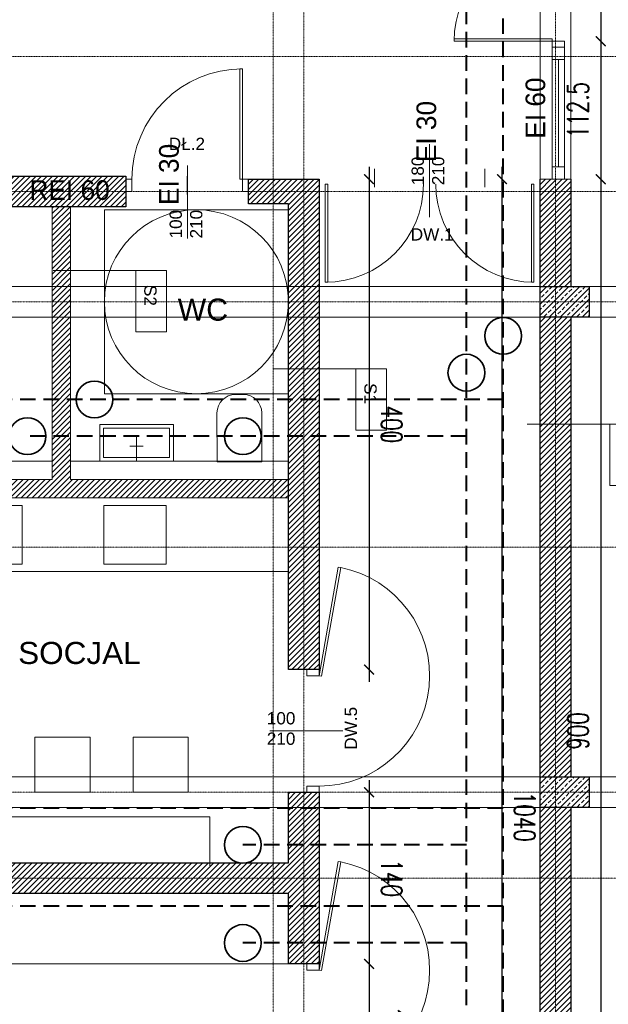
# Model space of a CAD drawing. Header units: millimetres. Extents: x -115268 to 140687, y -37779 to 24471.
# Tile 171 of 256: x 79191 to 79670, y -15617 to -14814. Entities that reach past the tile are written whole.
import ezdxf
from ezdxf.enums import TextEntityAlignment as Align

# ---------------------------------------------------------------- set-up
doc = ezdxf.new("R2010")
doc.units = ezdxf.units.MM
doc.header["$PDMODE"] = 2
doc.header["$PDSIZE"] = 1
for name, pattern in [('346-500', [1.5, 1, -0.5]), ('AUSGEZOGEN', [0]), ('DASHDOT', [1, 0.5, -0.25, 0, -0.25]), ('DASHED', [19.05, 12.7, -6.35])]:
    doc.linetypes.add(name, pattern=pattern)
doc.layers.get('0').update_dxf_attribs({"lineweight": 9})
for name, color, linetype, lineweight in [('A opis', 1, 'Continuous', 13), ('A stolarka', 4, 'Continuous', 9), ('A wyp ruchome', 253, 'Continuous', 9), ('A_CIENKA', 7, 'Continuous', 9), ('A_HATCH', 8, 'Continuous', 9), ('A_KONSTRUKCJA', 3, 'Continuous', 25), ('A_OSIE', 1, 'DASHDOT', 9), ('A_WIDOK', 253, 'Continuous', 9), ('\x9dciany', 7, 'Continuous', 9)]:
    doc.layers.add(name, color=color, linetype=linetype, lineweight=lineweight)
doc.layers.add('A_WYMIAR', color=253, linetype='Continuous', lineweight=5, transparency=0.2)
doc.styles.add('Arial', font='arial.ttf')
doc.styles.add('Arial CE', font='arial.ttf')
doc.styles.add('romans 1-100', font='romans.shx', dxfattribs={"width": 0.7, "height": 17})
doc.dimstyles.new('___SKALA_1_100', dxfattribs={"dimscale": 10, "dimtxt": 17, "dimasz": 0.8, "dimexe": 2, "dimexo": 2, "dimgap": 1, "dimtad": 1, "dimdec": 4, "dimrnd": 0.5, "dimdsep": 46, "dimtxsty": 'romans 1-100', "dimblk": 'ARCHTICK', "dimcen": 0.1, "dimdle": 1, "dimse1": 1, "dimse2": 1, "dimadec": 0, "dimazin": 0, "dimtfac": 1, "dimtdec": 4, "dimtix": 1, "dimtmove": 0, "dimatfit": 3, "dimldrblk": 'ARCHTICK', "dimfxl": 6, "dimfxlon": 1, "dimtolj": 1, "dimarcsym": 0})

# ---------------------------------------------------------------- blocks, each defined once
blk = doc.blocks.new('AnonymMegaMac_nNn05')
at = {"layer": 'A stolarka', "color": 3, "linetype": 'AUSGEZOGEN', "lineweight": 0}
blk.add_line((39242.77, -7239.61), (39257.77, -7239.61), dxfattribs=at)
at = {"layer": 'A stolarka', "color": 7, "linetype": 'AUSGEZOGEN', "lineweight": 0}
for points in [[(39255.27, -7199.61), (39255.27, -7194.61), (39245.27, -7194.61), (39245.27, -7199.61)], [(39245.27, -7279.61), (39245.27, -7277.61), (39165.27, -7277.61), (39165.27, -7279.61)], [(39255.27, -7284.61), (39255.27, -7279.61), (39245.27, -7279.61), (39245.27, -7284.61)]]:
    blk.add_lwpolyline(points, close=True, dxfattribs=at)
at = {"layer": 'A stolarka', "color": 8, "linetype": 'AUSGEZOGEN', "lineweight": 0}
blk.add_arc((39245.27, -7279.61), 80, 90, 180, dxfattribs=at)
blk = doc.blocks.new('AnonymMegaMac_nNn037')
at = {"layer": 'A stolarka', "color": 3, "linetype": 'AUSGEZOGEN', "lineweight": 0}
blk.add_line((39057.77, -7854.61), (39042.77, -7854.61), dxfattribs=at)
at = {"layer": 'A stolarka', "color": 7, "linetype": 'AUSGEZOGEN', "lineweight": 0}
for points in [[(39055.27, -7809.61), (39057.24, -7809.96), (39072.86, -7721.33), (39070.89, -7720.98)], [(39045.27, -7804.61), (39045.27, -7809.61), (39055.27, -7809.61), (39055.27, -7804.61)], [(39045.27, -7899.61), (39045.27, -7904.61), (39055.27, -7904.61), (39055.27, -7899.61)]]:
    blk.add_lwpolyline(points, close=True, dxfattribs=at)
at = {"layer": 'A stolarka', "color": 8, "linetype": 'AUSGEZOGEN', "lineweight": 0}
blk.add_arc((39055.27, -7809.61), 90, 270, 78.72666, dxfattribs=at)
blk = doc.blocks.new('AnonymMegaMac_nNn038')
at = {"layer": 'A stolarka', "color": 3, "linetype": 'AUSGEZOGEN', "lineweight": 0}
blk.add_line((39057.77, -8094.61), (39042.77, -8094.61), dxfattribs=at)
at = {"layer": 'A stolarka', "color": 7, "linetype": 'AUSGEZOGEN', "lineweight": 0}
for points in [[(39055.27, -8049.61), (39057.24, -8049.96), (39072.86, -7961.33), (39070.89, -7960.98)], [(39045.27, -8044.61), (39045.27, -8049.61), (39055.27, -8049.61), (39055.27, -8044.61)], [(39045.27, -8139.61), (39045.27, -8144.61), (39055.27, -8144.61), (39055.27, -8139.61)]]:
    blk.add_lwpolyline(points, close=True, dxfattribs=at)
at = {"layer": 'A stolarka', "color": 8, "linetype": 'AUSGEZOGEN', "lineweight": 0}
blk.add_arc((39055.27, -8049.61), 90, 270, 78.72666, dxfattribs=at)
blk = doc.blocks.new('AnonymMegaMac_nNn049')
at = {"layer": 'A stolarka', "color": 3, "linetype": 'AUSGEZOGEN', "lineweight": 0}
blk.add_line((38947.77, -7402.11), (38947.77, -7417.11), dxfattribs=at)
at = {"layer": 'A stolarka', "color": 7, "linetype": 'AUSGEZOGEN', "lineweight": 0}
for points in [[(38992.77, -7404.61), (38990.77, -7404.61), (38990.77, -7314.61), (38992.77, -7314.61)], [(38902.77, -7414.61), (38897.77, -7414.61), (38897.77, -7404.61), (38902.77, -7404.61)], [(38997.77, -7414.61), (38992.77, -7414.61), (38992.77, -7404.61), (38997.77, -7404.61)]]:
    blk.add_lwpolyline(points, close=True, dxfattribs=at)
at = {"layer": 'A stolarka', "color": 8, "linetype": 'AUSGEZOGEN', "lineweight": 0}
blk.add_arc((38992.77, -7404.61), 90, 90, 180, dxfattribs=at)
blk = doc.blocks.new('bateria_nNn052')
at = {"layer": 'A wyp ruchome', "color": 8, "linetype": 'AUSGEZOGEN', "lineweight": 0}
for points in [[(38906.46, -7634.61), (38906.46, -7614.61)], [(38901.07, -7622.3), (38911.84, -7622.3)]]:
    blk.add_lwpolyline(points, dxfattribs=at)
blk = doc.blocks.new('bateria1_nNn051')
blk.add_blockref('bateria_nNn052', (0, 0))
blk = doc.blocks.new('_ArchTick')
at = {"color": 0, "linetype": 'ByBlock', "const_width": 0.15}
blk.add_lwpolyline([(-0.5, -0.5), (0.5, 0.5)], dxfattribs=at)
blk = doc.blocks.new('*D704')
at = {"layer": 'A_WYMIAR', "color": 0, "lineweight": -2, "transparency": 16777216}
blk.add_line((78004.57, -17141.1), (80394.57, -17141.1), dxfattribs=at)
at = {"layer": 'Defpoints', "color": 0, "transparency": 16777216}
for p in [(78014.57, -14449.85), (80384.57, -16049.85), (80384.57, -17141.1)]:
    blk.add_point(p, dxfattribs=at)
at = {"layer": 'A_WYMIAR', "color": 0, "lineweight": -2, "transparency": 16777216, "xscale": 8, "yscale": 8, "zscale": 8, "rotation": 180}
blk.add_blockref('_ArchTick', (78014.57, -17141.1), dxfattribs=at)
at = {"layer": 'A_WYMIAR', "color": 0, "lineweight": -2, "transparency": 16777216, "xscale": 8, "yscale": 8, "zscale": 8}
blk.add_blockref('_ArchTick', (80384.57, -17141.1), dxfattribs=at)
at = {"layer": 'A_WYMIAR', "color": 0, "transparency": 16777216, "insert": (79199.57, -17122.6), "char_height": 17, "attachment_point": 5, "style": 'romans 1-100'}
blk.add_mtext('\\A1;2370', dxfattribs=at)
blk = doc.blocks.new('*D342')
at = {"layer": 'A_WYMIAR', "color": 0, "lineweight": -2, "transparency": 16777216}
blk.add_line((79664.01, -14646.66), (79664.01, -14841.66), dxfattribs=at)
at = {"layer": 'Defpoints', "color": 0, "transparency": 16777216}
for p in [(79634.57, -14656.66), (79634.57, -14831.66), (79664.01, -14831.66)]:
    blk.add_point(p, dxfattribs=at)
at = {"layer": 'A_WYMIAR', "color": 0, "lineweight": -2, "transparency": 16777216, "xscale": 8, "yscale": 8, "zscale": 8}
for p, rotation in [((79664.01, -14656.66), 90), ((79664.01, -14831.66), 270)]:
    blk.add_blockref('_ArchTick', p, dxfattribs=dict(at, rotation=rotation))
at = {"layer": 'A_WYMIAR', "color": 0, "transparency": 16777216, "insert": (79645.51, -14744.16), "char_height": 17, "attachment_point": 5, "rotation": 90, "style": 'romans 1-100'}
blk.add_mtext('\\A1;175', dxfattribs=at)
blk = doc.blocks.new('*D343')
at = {"layer": 'A_WYMIAR', "color": 0, "lineweight": -2, "transparency": 16777216}
blk.add_line((79664.01, -14821.66), (79664.01, -14954.16), dxfattribs=at)
at = {"layer": 'Defpoints', "color": 0, "transparency": 16777216}
for p in [(79634.57, -14831.66), (79634.57, -14944.16), (79664.01, -14944.16)]:
    blk.add_point(p, dxfattribs=at)
at = {"layer": 'A_WYMIAR', "color": 0, "lineweight": -2, "transparency": 16777216, "xscale": 8, "yscale": 8, "zscale": 8}
for p, rotation in [((79664.01, -14831.66), 90), ((79664.01, -14944.16), 270)]:
    blk.add_blockref('_ArchTick', p, dxfattribs=dict(at, rotation=rotation))
at = {"layer": 'A_WYMIAR', "color": 0, "transparency": 16777216, "insert": (79645.51, -14887.91), "char_height": 17, "attachment_point": 5, "rotation": 90, "style": 'romans 1-100'}
blk.add_mtext('\\A1;112.5', dxfattribs=at)
blk = doc.blocks.new('*D344')
at = {"layer": 'A_WYMIAR', "color": 0, "lineweight": -2, "transparency": 16777216}
blk.add_line((79664.01, -14934.16), (79664.01, -15854.16), dxfattribs=at)
at = {"layer": 'Defpoints', "color": 0, "transparency": 16777216}
for p in [(79634.57, -14944.16), (79663.95, -15844.16), (79664.01, -15844.16)]:
    blk.add_point(p, dxfattribs=at)
at = {"layer": 'A_WYMIAR', "color": 0, "lineweight": -2, "transparency": 16777216, "xscale": 8, "yscale": 8, "zscale": 8}
for p, rotation in [((79664.01, -14944.16), 90), ((79664.01, -15844.16), 270)]:
    blk.add_blockref('_ArchTick', p, dxfattribs=dict(at, rotation=rotation))
at = {"layer": 'A_WYMIAR', "color": 0, "transparency": 16777216, "insert": (79645.51, -15394.16), "char_height": 17, "attachment_point": 5, "rotation": 90, "style": 'romans 1-100'}
blk.add_mtext('\\A1;900', dxfattribs=at)
blk = doc.blocks.new('*D426')
at = {"layer": 'A_WYMIAR', "color": 0, "lineweight": -2, "ltscale": 0.5, "transparency": 16777216}
blk.add_line((79475.23, -14934.16), (79475.23, -15354.16), dxfattribs=at)
at = {"layer": 'Defpoints', "color": 0, "ltscale": 0.5, "transparency": 16777216}
for p in [(79434.57, -14944.16), (79434.57, -15344.16), (79475.23, -15344.16)]:
    blk.add_point(p, dxfattribs=at)
at = {"layer": 'A_WYMIAR', "color": 0, "lineweight": -2, "ltscale": 0.5, "transparency": 16777216, "xscale": 8, "yscale": 8, "zscale": 8}
for p, rotation in [((79475.23, -14944.16), 89.99999999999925), ((79475.23, -15344.16), 269.9999999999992)]:
    blk.add_blockref('_ArchTick', p, dxfattribs=dict(at, rotation=rotation))
at = {"layer": 'A_WYMIAR', "color": 0, "ltscale": 0.5, "transparency": 16777216, "insert": (79493.73, -15144.16), "char_height": 17, "attachment_point": 5, "rotation": 270, "style": 'romans 1-100'}
blk.add_mtext('\\A1;400', dxfattribs=at)
blk = doc.blocks.new('*D427')
at = {"layer": 'A_WYMIAR', "color": 0, "lineweight": -2, "ltscale": 0.5, "transparency": 16777216}
blk.add_line((79475.23, -15434.16), (79475.23, -15594.16), dxfattribs=at)
at = {"layer": 'Defpoints', "color": 0, "ltscale": 0.5, "transparency": 16777216}
for p in [(79434.57, -15444.16), (79434.57, -15584.16), (79475.23, -15584.16)]:
    blk.add_point(p, dxfattribs=at)
at = {"layer": 'A_WYMIAR', "color": 0, "lineweight": -2, "ltscale": 0.5, "transparency": 16777216, "xscale": 8, "yscale": 8, "zscale": 8}
for p, rotation in [((79475.23, -15444.16), 89.99999999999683), ((79475.23, -15584.16), 269.9999999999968)]:
    blk.add_blockref('_ArchTick', p, dxfattribs=dict(at, rotation=rotation))
at = {"layer": 'A_WYMIAR', "color": 0, "ltscale": 0.5, "transparency": 16777216, "insert": (79493.73, -15514.16), "char_height": 17, "attachment_point": 5, "rotation": 270, "style": 'romans 1-100'}
blk.add_mtext('\\A1;140', dxfattribs=at)
blk = doc.blocks.new('*D429')
at = {"layer": 'A_WYMIAR', "color": 0, "lineweight": -2, "ltscale": 0.5, "transparency": 16777216}
blk.add_line((79475.23, -15574.16), (79475.23, -15694.16), dxfattribs=at)
at = {"layer": 'Defpoints', "color": 0, "ltscale": 0.5, "transparency": 16777216}
for p in [(79407.74, -15584.16), (79407.74, -15684.16), (79475.23, -15684.16)]:
    blk.add_point(p, dxfattribs=at)
at = {"layer": 'A_WYMIAR', "color": 0, "lineweight": -2, "ltscale": 0.5, "transparency": 16777216, "xscale": 8, "yscale": 8, "zscale": 8}
for p, rotation in [((79475.23, -15584.16), 90.00000000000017), ((79475.23, -15684.16), 270.0000000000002)]:
    blk.add_blockref('_ArchTick', p, dxfattribs=dict(at, rotation=rotation))
at = {"layer": 'A_WYMIAR', "color": 0, "ltscale": 0.5, "transparency": 16777216, "insert": (79493.73, -15634.16), "char_height": 17, "attachment_point": 5, "rotation": 270, "style": 'romans 1-100'}
blk.add_mtext('\\A1;100', dxfattribs=at)
blk = doc.blocks.new('*D442')
at = {"layer": 'A_WYMIAR', "color": 0, "lineweight": -2, "ltscale": 0.5, "transparency": 16777216}
blk.add_line((79583.58, -15994.16), (79583.58, -14934.16), dxfattribs=at)
at = {"layer": 'Defpoints', "color": 0, "ltscale": 0.5, "transparency": 16777216}
for p in [(79583.58, -14944.16), (79614.57, -14944.16), (79614.57, -15984.16)]:
    blk.add_point(p, dxfattribs=at)
at = {"layer": 'A_WYMIAR', "color": 0, "lineweight": -2, "ltscale": 0.5, "transparency": 16777216, "xscale": 8, "yscale": 8, "zscale": 8}
for p, rotation in [((79583.58, -14944.16), 89.9999999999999), ((79583.58, -15984.16), 269.9999999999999)]:
    blk.add_blockref('_ArchTick', p, dxfattribs=dict(at, rotation=rotation))
at = {"layer": 'A_WYMIAR', "color": 0, "ltscale": 0.5, "transparency": 16777216, "insert": (79602.08, -15464.16), "char_height": 17, "attachment_point": 5, "rotation": 270, "style": 'romans 1-100'}
blk.add_mtext('\\A1;1040', dxfattribs=at)

msp = doc.modelspace()

# ---------------------------------------------------------------- hatches: boundary and pattern name
at = {"layer": 'A_HATCH', "true_color": 0x636466, "transparency": 33554687}
h = msp.add_hatch(dxfattribs=at)
h.set_pattern_fill('ANSI31', color=251)
h.set_pattern_definition([(45, (4833.216, -605.403), (-2.24506403, 2.24506403), [])])
h.paths.add_polyline_path([(79434.57106, -16027.2766), (79409.57106, -16027.2766), (79409.57106, -16444.16092), (79434.57106, -16444.16092)])
h.paths.add_polyline_path([(79434.57106, -15444.16092), (79409.57106, -15444.16092), (79409.57106, -15501.66092), (79034.57106, -15501.66092), (79034.57106, -15456.66092), (79009.57106, -15456.66092), (79009.57106, -15584.16092), (79034.57106, -15584.16092), (79034.57106, -15526.66092), (79409.57106, -15526.66092), (79409.57106, -15584.16092), (79434.57106, -15584.16092)])
h.paths.add_polyline_path([(79434.57106, -14944.16092), (79377.07106, -14944.16092), (79377.07106, -14964.16092), (79409.57451, -14963.97501), (79409.57451, -15343.97501), (79434.57106, -15344.16092)])
h.paths.add_polyline_path([(79277.07106, -14941.66092), (79172.07106, -14941.66092), (79172.07106, -14966.66092), (79277.07106, -14966.66092)])
h.paths.add_polyline_path([(80029.57106, -15844.16092), (79889.57106, -15844.16092), (79889.57106, -15869.16092), (80002.07106, -15869.16092), (80002.07106, -16044.16092), (80027.07106, -16044.16092), (80027.07106, -15869.16092), (80029.57106, -15869.16092)])
h.paths.add_polyline_path([(80027.07106, -16044.16092), (80002.07106, -16044.16092), (80002.07106, -16144.16092), (80027.07106, -16144.16092)])
h.paths.add_polyline_path([(80027.07106, -16144.16092), (80002.07106, -16144.16092), (80002.07106, -16199.16092), (80027.07106, -16199.16092)])
h.paths.add_polyline_path([(80274.57106, -15844.16092), (80124.57106, -15844.16092), (80124.57106, -15869.16092), (80274.57106, -15869.16092)])
h.paths.add_polyline_path([(80359.57106, -15844.16092), (80274.57106, -15844.16092), (80274.57106, -15869.16092), (80359.57106, -15869.16092)])
h.paths.add_polyline_path([(80124.57106, -15844.16092), (80119.57106, -15844.16092), (80119.57106, -15869.16092), (80124.57106, -15869.16092)])
h.paths.add_polyline_path([(79009.57106, -15831.66092), (79034.57106, -15831.66092), (79034.57106, -15846.66092), (79409.57106, -15846.66092), (79409.57106, -15927.2766), (79434.57106, -15927.2766), (79434.57106, -15684.16092), (79409.57106, -15684.16092), (79409.57106, -15821.66092), (79034.57106, -15821.66092), (79034.57106, -15684.16092), (79009.57106, -15684.16092)])
h.paths.add_polyline_path([(79034.57106, -15856.66092), (79009.57106, -15856.66092), (79009.57106, -15927.2766), (79034.57106, -15927.2766)])
h.paths.add_polyline_path([(79614.57106, -15831.16092), (79639.57106, -15831.16092), (79639.57106, -15456.66092), (79614.57106, -15456.66092)])
h.paths.add_polyline_path([(79654.57106, -15844.16092), (79654.57106, -15869.16092), (79799.57106, -15869.16092), (79799.57106, -15844.16092)])
h.paths.add_polyline_path([(79639.57106, -15869.16092), (79614.57106, -15869.16092), (79614.57106, -15984.16092), (79624.57106, -15984.16092), (79639.57106, -15984.16092)])
h.paths.add_polyline_path([(79627.07106, -15856.66092), (79627.07106, -15857.28592), (79627.72895, -15856.66092)])
h.paths.add_polyline_path([(79614.57106, -15031.66092), (79639.57106, -15031.66092), (79639.57106, -14944.16092), (79614.57106, -14944.16092)])
h.paths.add_polyline_path([(79639.57106, -15056.66092), (79614.57106, -15056.66092), (79614.57106, -15431.66092), (79639.57106, -15431.66092)])
h.paths.add_polyline_path([(79009.57106, -15031.66092), (79034.57106, -15031.66092), (79034.57106, -14966.66092), (79072.07106, -14966.66092), (79072.07106, -14941.66092), (79009.57106, -14941.66092)])
h.paths.add_polyline_path([(79009.57106, -15044.16092), (79012.07106, -15044.16092), (79009.57106, -15042.77203)])
h.paths.add_polyline_path([(79034.57106, -15056.66092), (79009.57106, -15056.66092), (79009.57106, -15331.66092), (79034.57106, -15331.66092)])
h = msp.add_hatch(dxfattribs=at)
h.set_pattern_fill('ANSI31', color=251)
h.set_pattern_definition([(45, (25823.836, -10011.816), (-2.24506403, 2.24506403), [])])
h.paths.add_polyline_path([(79409.57451, -15189.16092), (79232.07106, -15189.16092), (79232.07106, -14966.66092), (79217.07106, -14966.66092), (79217.07106, -15189.16092), (79034.57106, -15189.16092), (79034.57106, -15204.16092), (79409.57451, -15204.16092)])
at = {"layer": 'A_HATCH', "linetype": '346-500', "ltscale": 0.5, "transparency": 33554687}
h = msp.add_hatch(dxfattribs=at)
h.set_pattern_fill('ANSI33', color=256)
h.set_pattern_definition([(45, (3632.5975, -884.2525), (-4.49012806, 4.49012806), []), (45, (3637.0876, -884.2525), (-4.49012806, 4.49012806), [3.175, -1.5875])])
h.paths.add_polyline_path([(79654.57106, -15031.66092), (79614.57106, -15031.66092), (79614.57106, -15056.66092), (79654.57106, -15056.66092)])
h = msp.add_hatch(dxfattribs=at)
h.set_pattern_fill('ANSI33', color=256)
h.set_pattern_definition([(45, (3632.5975, -1284.2525), (-4.49012806, 4.49012806), []), (45, (3637.0876, -1284.2525), (-4.49012806, 4.49012806), [3.175, -1.5875])])
h.paths.add_polyline_path([(79654.57106, -15431.66092), (79614.57106, -15431.66092), (79614.57106, -15456.66092), (79654.57106, -15456.66092)])

# ---------------------------------------------------------------- linework, layer by layer
for p, q in [((79172.07106, -14941.66092), (79277.07106, -14941.66092)), ((79277.07106, -14964.16092), (79277.07106, -14944.16092)), ((79377.07106, -14944.16092), (79434.57106, -14944.16092)), ((79377.07106, -14964.16092), (79377.07106, -14944.16092)), ((79614.57106, -14944.16092), (79634.57106, -14944.16092)), ((79217.07106, -15189.16092), (79217.07106, -14966.66092)), ((79232.07106, -15189.16092), (79232.07106, -14966.66092)), ((79034.57106, -15204.16092), (79409.57451, -15204.16092))]:
    msp.add_line(p, q)
at = {"layer": 'A opis', "color": 0, "ltscale": 0.5}
for p, q in [((79524.54978, -14975.12906), (79524.54978, -14915.63135)), ((79327.38229, -14992.66007), (79327.38229, -14933.16236)), ((79394.50795, -15394.11794), (79454.00566, -15394.11794))]:
    msp.add_line(p, q, dxfattribs=at)
at = {"layer": 'A stolarka'}
for p, q in [((79624.57106, -14944.16092), (79624.57106, -14831.66092)), ((79634.57106, -14831.66092), (79634.57106, -14944.16092)), ((79629.57106, -14934.16092), (79629.57106, -14846.66092)), ((79479.57106, -14950.73881), (79479.57106, -14935.73881)), ((79569.57106, -14950.73881), (79569.57106, -14935.73881))]:
    msp.add_line(p, q, dxfattribs=at)
for points in [[(79634.57106, -14846.66092), (79634.57106, -14836.66092), (79624.57106, -14836.66092), (79624.57106, -14846.66092), (79634.57106, -14846.66092)], [(79634.57106, -14944.16092), (79634.57106, -14934.16092), (79624.57106, -14934.16092), (79624.57106, -14944.16092), (79639.57106, -14944.16092)]]:
    msp.add_lwpolyline(points, dxfattribs=at)
at = {"layer": 'A wyp ruchome'}
for p, q in [((79192.59417, -15210.16092), (79192.59417, -15258.16092)), ((79310.03411, -15210.16092), (79310.03411, -15258.16092)), ((79034.57106, -15264.16092), (79409.57451, -15264.16092)), ((79034.57106, -15584.16092), (79414.57106, -15584.16092))]:
    msp.add_line(p, q, dxfattribs=at)
msp.add_lwpolyline([(79387.8506, -15174.79169), (79387.834, -15134.79169, 0.414213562), (79372.82777, -15119.79792), (79366.32733, -15119.8011, 0.414204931), (79351.33356, -15134.80688), (79351.34898, -15174.80629), (79387.8506, -15174.79066)], format="xyb", dxfattribs=at)
for points in [[(79255.76126, -15144.16016), (79315.76126, -15144.16016), (79315.76126, -15174.16016), (79255.76126, -15174.16016)], [(79258.76126, -15147.16016), (79312.76126, -15147.16016), (79312.76126, -15171.16016), (79258.76126, -15171.16016)], [(79202.92885, -15444.16092), (79202.92885, -15399.16092), (79247.92885, -15399.16092), (79247.92885, -15444.16092)], [(79282.92885, -15444.16092), (79282.92885, -15399.16092), (79327.92885, -15399.16092), (79327.92885, -15444.16092)]]:
    msp.add_lwpolyline(points, close=True, dxfattribs=at)
for points in [[(79217.07106, -15174.15921), (79034.57106, -15174.15763), (79034.57106, -15204.16092)], [(79409.57451, -15204.16092), (79409.57451, -15174.16092), (79232.07106, -15174.15934)], [(79192.59417, -15258.16092), (79141.59417, -15258.16092), (79141.59417, -15210.16092), (79192.59417, -15210.16092)], [(79310.03411, -15258.16092), (79259.03411, -15258.16092), (79259.03411, -15210.16092), (79310.03411, -15210.16092)], [(79105.42885, -15464.16092), (79345.42885, -15464.16092), (79345.42885, -15504.16092)]]:
    msp.add_lwpolyline(points, dxfattribs=at)
at = {"layer": 'A_CIENKA'}
for points in [[(79439.57106, -14948.23881), (79441.57106, -14948.23881), (79441.57106, -15028.23881), (79439.57106, -15028.23881)], [(79609.57106, -14948.23881), (79607.57106, -14948.23881), (79607.57106, -15028.23881), (79609.57106, -15028.23881)]]:
    msp.add_lwpolyline(points, close=True, dxfattribs=at)
for centre, start, end in [((79439.57106, -14948.23881), 270, 360), ((79609.57106, -14948.23881), 180, 270)]:
    msp.add_arc(centre, 80, start, end, dxfattribs=at)
at = {"layer": 'A_KONSTRUKCJA', "color": 5, "linetype": 'DASHED', "lineweight": 40}
for p, q in [((79584.57106, -16502.16452), (79584.57106, -14687.40947)), ((79584.57106, -15123.79176), (79048.17295, -15123.79176)), ((79584.57106, -15457.08522), (79048.17295, -15457.08522)), ((79584.57106, -15537.06989), (79048.17295, -15537.06989))]:
    msp.add_line(p, q, dxfattribs=at)
at = {"layer": 'A_KONSTRUKCJA', "color": 1, "linetype": 'DASHED', "lineweight": 40}
for p, q in [((79554.57106, -16532.16452), (79554.57106, -14717.40947)), ((79554.57106, -15153.79176), (79196.87889, -15153.79176)), ((79554.57106, -15487.08522), (79372.41829, -15487.08522)), ((79554.57106, -15567.06989), (79372.41829, -15567.06989))]:
    msp.add_line(p, q, dxfattribs=at)
at = {"layer": 'A_KONSTRUKCJA'}
for p, q in [((79614.57106, -15984.16092), (79614.57106, -14944.16092)), ((79639.57106, -14944.16092), (79639.57106, -15031.66092)), ((79639.57106, -15056.66092), (79639.57106, -15431.66092)), ((79639.57106, -15456.66092), (79639.57106, -15831.66092))]:
    msp.add_line(p, q, dxfattribs=at)
for points in [[(79172.07106, -14941.66092), (79277.07106, -14941.66092), (79277.07106, -14966.66092), (79172.07106, -14966.66092)], [(79377.07106, -14944.16092), (79434.57106, -14944.16092), (79434.57106, -15344.16092), (79409.60241, -15344.16092), (79409.57451, -14964.16092), (79377.07106, -14964.16092)], [(79034.57106, -15456.66092), (79034.57106, -15501.66092), (79409.57106, -15501.66092), (79409.57106, -15444.16092), (79434.57106, -15444.16092), (79434.57106, -15584.16092), (79409.57106, -15584.16092), (79409.57106, -15526.66092), (79034.57106, -15526.66092), (79034.57106, -15584.16092), (79009.57106, -15584.16092), (79009.57106, -15456.66092)]]:
    msp.add_lwpolyline(points, close=True, dxfattribs=at)
at = {"layer": 'A_KONSTRUKCJA', "ltscale": 0.5}
for points in [[(79614.57106, -15031.66092), (79654.57106, -15031.66092), (79654.57106, -15056.66092), (79614.57106, -15056.66092)], [(79614.57106, -15031.66092), (79654.57106, -15031.66092), (79654.57106, -15056.66092), (79614.57106, -15056.66092)], [(79614.57106, -15431.66092), (79654.57106, -15431.66092), (79654.57106, -15456.66092), (79614.57106, -15456.66092)], [(79614.57106, -15431.66092), (79654.57106, -15431.66092), (79654.57106, -15456.66092), (79614.57106, -15456.66092)]]:
    msp.add_lwpolyline(points, close=True, dxfattribs=at)
at = {"layer": 'A_OSIE', "ltscale": 0.3}
for p, q in [((79397.07106, -13920.52461), (79397.07106, -17157.58662)), ((79422.07106, -17157.58662), (79422.07106, -13920.52461)), ((79627.07106, -13920.52461), (79627.07106, -17157.58662)), ((80675.91005, -14844.16092), (77774.94766, -14844.16092)), ((77774.94766, -14954.16092), (80675.91005, -14954.16092)), ((80675.91005, -15044.16092), (77774.94766, -15044.16092)), ((80675.91005, -15244.16092), (77774.94766, -15244.16092)), ((80675.91005, -15444.16092), (77774.94766, -15444.16092)), ((77774.94766, -15514.16092), (80675.91005, -15514.16092))]:
    msp.add_line(p, q, dxfattribs=at)
at = {"layer": 'A_WIDOK', "color": 6, "linetype": '346-500', "ltscale": 0.5}
for p, q in [((79614.57106, -14944.16092), (79614.57106, -14324.16092)), ((79639.57106, -14324.16092), (79639.57106, -14944.16092))]:
    msp.add_line(p, q, dxfattribs=at)
for points in [[(78129.57106, -15031.66092), (80274.57106, -15031.66092)], [(80274.57106, -15056.66092), (78129.57106, -15056.66092)], [(78129.57106, -15431.66092), (80274.57106, -15431.66092)], [(80274.57106, -15456.66092), (78129.57106, -15456.66092)]]:
    msp.add_lwpolyline(points, dxfattribs=at)
at = {"layer": 'A_WIDOK', "linetype": '346-500', "ltscale": 0.5}
msp.add_lwpolyline([(78129.57106, -15431.66092), (80274.57106, -15431.66092)], dxfattribs=at)
at = {"layer": 'A_WYMIAR'}
for points in [[(79217.73047, -15018.76242), (79310.18583, -15018.76242), (79310.18583, -15068.76242), (79290.18583, -15068.76242), (79285.18583, -15068.76242), (79285.18583, -15018.76242)], [(79397.07106, -15098.76242), (79489.52642, -15098.76242), (79489.52642, -15148.76242), (79469.52642, -15148.76242), (79464.52642, -15148.76242), (79464.52642, -15098.76242)], [(79604.04812, -15143.85854), (79696.50348, -15143.85854), (79696.50348, -15193.85854), (79676.50348, -15193.85854), (79671.50348, -15193.85854), (79671.50348, -15143.85854)]]:
    msp.add_lwpolyline(points, dxfattribs=at)
at = {"layer": 'A_WYMIAR', "color": 5, "lineweight": 35}
for centre in [(79584.57106, -15071.97765), (79251.44689, -15123.79176)]:
    msp.add_circle(centre, 15, dxfattribs=at)
at = {"layer": 'A_WYMIAR', "color": 1, "lineweight": 35}
for centre in [(79554.57106, -15101.97765), (79196.87889, -15153.79176), (79372.41829, -15153.79176), (79372.41829, -15487.08522), (79372.41829, -15567.06989)]:
    msp.add_circle(centre, 15, dxfattribs=at)
at = {"layer": '\x9dciany'}
for p, q in [((79434.57106, -15344.16092), (79434.57106, -14944.16092)), ((79259.57106, -14969.16092), (79409.57106, -14969.16092)), ((79259.57106, -15119.16092), (79259.57106, -14969.16092)), ((79409.57106, -15119.16092), (79409.57106, -14969.16092)), ((79259.57106, -15119.16092), (79409.57106, -15119.16092)), ((79034.57106, -15189.16092), (79217.07106, -15189.16092)), ((79232.07106, -15189.16092), (79409.57451, -15189.16092))]:
    msp.add_line(p, q, dxfattribs=at)
msp.add_circle((79334.57106, -15044.16092), 75, dxfattribs=at)

# ---------------------------------------------------------------- block references
msp.add_blockref('bateria1_nNn051', (40379.3044, -7539.55034))
at = {"layer": 'A stolarka'}
for name, p in [('AnonymMegaMac_nNn05', (40379.3044, -7552.05034)), ('AnonymMegaMac_nNn049', (40379.3044, -7539.55034)), ('AnonymMegaMac_nNn037', (40379.3044, -7539.55034)), ('AnonymMegaMac_nNn038', (40379.3044, -7539.55034))]:
    msp.add_blockref(name, p, dxfattribs=at)

# ---------------------------------------------------------------- texts
at = {"layer": 'A_HATCH', "char_height": 10, "attachment_point": 1, "style": 'Arial'}
for s, width, heights, insert in [('DŁ.2', 473.6976626, [9.22219], (79312.06002, -14910.33329)), ('DW.1', 473.6976626, [9.22219], (79509.22751, -14984.21304)), ('100\\P210', 89.6345912, [30.02254], (79391.91153, -15378.79566))]:
    msp.add_mtext_dynamic_manual_height_columns(s, width=width, gutter_width=1.25, heights=heights, dxfattribs=dict(at, insert=insert))
for s, width, heights, insert, rotation in [('180\\P210', 89.6345912, [30.02254], (79509.89071, -14949.10917), 90), ('100\\P210', 89.6345912, [30.02254], (79312.72322, -14992.52733), 90), ('S2', 473.6976626, [9.22219], (79302.08625, -15030.46326), 270), ('S1', 473.6976626, [9.22219], (79481.42684, -15110.46326), 270), ('DW.5', 473.6976626, [9.22219], (79455.38963, -15409.44021), 90)]:
    msp.add_mtext_dynamic_manual_height_columns(s, width=width, gutter_width=1.25, heights=heights, dxfattribs=dict(at, insert=insert, rotation=rotation))
at = {"layer": 'A_WYMIAR', "color": 7}
for s, rotation, p in [('EI 60', 90, (79618.80609, -14911.20304)), ('EI 30', 90, (79529.90238, -14930.32176)), ('EI 30', 90, (79320.1332, -14965.27649)), ('REI 60', 360, (79198.54399, -14961.11104))]:
    msp.add_text(s, height=16, rotation=rotation, dxfattribs=at).set_placement(p)
at = {"layer": '\x9dciany', "style": 'Arial CE', "width": 0.979625}
msp.add_text('WC', height=18, dxfattribs=at).set_placement((79319.3044, -15059.55034), (79360.3444, -15059.55034), align=Align.FIT)
at = {"layer": '\x9dciany', "style": 'Arial CE', "width": 1.020637}
msp.add_text('SOCJAL', height=18, rotation=360, dxfattribs=at).set_placement((79189.3044, -15339.55034), (79289.1444, -15339.55034), align=Align.FIT)
at = {"layer": '\x9dciany', "color": 7, "linetype": 'Continuous', "lineweight": 35, "style": 'Arial CE', "width": 1.020637}
msp.add_text('SOCJAL', height=18, rotation=360, dxfattribs=at).set_placement((79189.3044, -15339.55034), (79289.1444, -15339.55034), align=Align.FIT)

# ---------------------------------------------------------------- dimensions: what is measured, and where the dimension line sits
at = {"layer": 'A_WYMIAR'}
dim = msp.add_linear_dim(base=(80384.57106, -17141.09997), p1=(78014.57106, -14449.84755), p2=(80384.57106, -16049.84755), dimstyle='___SKALA_1_100', dxfattribs=at)
dim.commit()
dim.dimension.update_dxf_attribs({"geometry": '*D704', "text_midpoint": (79199.57106, -17122.59997)})
for base, p1, p2, picture, middle in [((79664.00586, -14831.66092), (79634.57106, -14656.66092), (79634.57106, -14831.66092), '*D342', (79645.50586, -14744.16092)), ((79664.00586, -14944.16092), (79634.57106, -14831.66092), (79634.57106, -14944.16092), '*D343', (79645.50586, -14887.91092)), ((79664.00586, -15844.16092), (79634.57106, -14944.16092), (79663.94573, -15844.16092), '*D344', (79645.50586, -15394.16092))]:
    dim = msp.add_linear_dim(base=base, p1=p1, p2=p2, angle=90, dimstyle='___SKALA_1_100', override={"dimtmove": 1}, dxfattribs=at)
    dim.commit()
    dim.dimension.update_dxf_attribs({"geometry": picture, "text_midpoint": middle})
at = {"layer": 'A_WYMIAR', "ltscale": 0.5}
for p1, p2, distance, picture, middle in [((79434.57106, -14944.16092), (79434.57106, -15344.16092), 40.65834, '*D426', (79493.7294, -15144.16092)), ((79614.57106, -15984.16092), (79614.57106, -14944.16092), 30.99585, '*D442', (79602.0752, -15464.16092)), ((79434.57106, -15444.16092), (79434.57106, -15584.16092), 40.65834, '*D427', (79493.7294, -15514.16092)), ((79407.73961, -15584.16092), (79407.73961, -15684.16092), 67.48978, '*D429', (79493.7294, -15634.16092))]:
    dim = msp.add_aligned_dim(p1=p1, p2=p2, distance=distance, dimstyle='___SKALA_1_100', dxfattribs=at)
    dim.commit()
    dim.dimension.update_dxf_attribs({"geometry": picture, "text_midpoint": middle})

doc.saveas('drawing.dxf')
